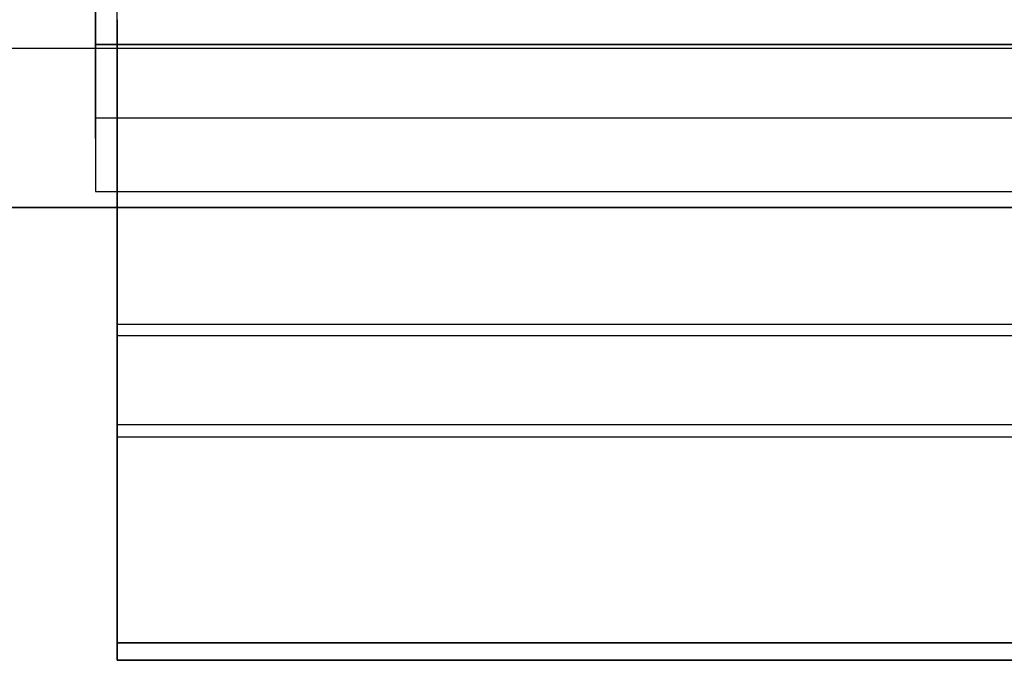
# Model space of a CAD drawing. Header units: millimetres. Extents: x -5.9 to 8.2, y -1.3 to -0.5.
# Tile 17 of 107: x -4.961 to -4.508, y -1.266 to -0.972. Entities that reach past the tile are written whole.
import ezdxf

# ---------------------------------------------------------------- set-up
doc = ezdxf.new("R2010")
doc.units = ezdxf.units.MM
doc.header["$MEASUREMENT"] = 0
doc.layers.add('IGES level 1', color=7, linetype='Continuous', true_color=0xffffff)
doc.layers.add('IGES level 24', color=7, linetype='Continuous', true_color=0xffffff)

msp = doc.modelspace()

# ---------------------------------------------------------------- linework, layer by layer
at = {"layer": 'IGES level 1'}
for points in [[(-4.92584, -1.02658, -10.438), (-4.92584, -0.85828, -10.438), (-4.92584, -0.68998, -10.438)], [(-4.92584, -0.73328, -10.34494), (-4.92584, -0.85828, -10.34494), (-4.92584, -0.98328, -10.34494)], [(-4.92584, -0.73328, -10.34494), (-4.92584, -0.85828, -10.34494), (-4.92584, -0.98328, -10.34494)], [(8.22916, -0.98516, -10.17534), (1.18416, -0.98516, -10.17534), (-5.86084, -0.98516, -10.17534)], [(-4.92584, -0.98516, -10.48455), (-5.39334, -0.98516, -10.48455), (-5.86084, -0.98516, -10.48455)], [(-4.92584, -0.98328, -10.34494), (1.18416, -0.98328, -10.34494), (7.29416, -0.98328, -10.34494)], [(-4.92584, -0.98328, -10.34494), (-4.92584, -1.01706, -10.36445), (-4.92584, -1.05085, -10.38395)], [(7.29416, -0.98328, -10.34494), (1.18416, -0.98328, -10.34494), (-4.92584, -0.98328, -10.34494)], [(-4.92584, -0.98328, -10.34494), (-4.92584, -1.01706, -10.36445), (-4.92584, -1.05085, -10.38395)], [(-4.92584, -1.01706, -10.36445), (1.18416, -1.01706, -10.36445), (7.29416, -1.01706, -10.36445)], [(-4.92584, -1.05085, -10.38395), (1.18416, -1.05085, -10.38395), (7.29416, -1.05085, -10.38395)], [(-4.92584, -1.05085, -10.38395), (1.18416, -1.05085, -10.38395), (7.29416, -1.05085, -10.38395)], [(-5.86084, -1.05828, -10.32994), (1.18416, -1.05828, -10.32994), (8.22916, -1.05828, -10.32994)], [(8.22916, -1.05828, -10.32994), (1.18416, -1.05828, -10.32994), (-5.86084, -1.05828, -10.32994)]]:
    msp.add_open_spline(points, degree=2, dxfattribs=at)
at = {"layer": 'IGES level 24', "extrusion": (1, -8.55166e-31, 6.98296e-15)}
for radius in [0.408, 0.4, 0.4]:
    msp.add_arc((-0.85828, -10.7448, -4.91584), radius, 180, 0, dxfattribs=at)
at = {"layer": 'IGES level 24', "extrusion": (1, 0, 0)}
for start, end in [(180, 0), (106.1728, 180)]:
    msp.add_arc((-0.85828, -10.7448, -4.91584), 0.408, start, end, dxfattribs=at)
at = {"layer": 'IGES level 24', "extrusion": (1, 2.36658e-30, -6.98296e-15)}
msp.add_arc((-0.85828, -10.7448, -4.91584), 0.408, 106.1728, 180, dxfattribs=at)
at = {"layer": 'IGES level 24'}
for points in [[(7.28416, -1.11204, -11.054), (1.18416, -1.11204, -11.054), (-4.91584, -1.11204, -11.054)], [(7.28416, -1.11711, -11.06019), (1.18416, -1.11711, -11.06019), (-4.91584, -1.11711, -11.06019)], [(7.28416, -1.15815, -10.48008), (1.18416, -1.15815, -10.48008), (-4.91584, -1.15815, -10.48008)], [(7.28416, -1.16372, -10.4743), (1.18416, -1.16372, -10.4743), (-4.91584, -1.16372, -10.4743)], [(-4.91584, -1.25814, -10.75527), (-4.91584, -1.26214, -10.75527), (-4.91584, -1.26615, -10.75527)], [(7.28416, -1.25828, -10.7448), (1.18416, -1.25828, -10.7448), (-4.91584, -1.25828, -10.7448)], [(-4.91584, -1.25828, -10.7448), (1.18416, -1.25828, -10.7448), (7.28416, -1.25828, -10.7448)], [(7.28416, -1.26628, -10.7448), (1.18416, -1.26628, -10.7448), (-4.91584, -1.26628, -10.7448)], [(-4.91584, -1.26628, -10.7448), (1.18416, -1.26628, -10.7448), (7.28416, -1.26628, -10.7448)]]:
    msp.add_open_spline(points, degree=2, dxfattribs=at)

doc.saveas('drawing.dxf')
